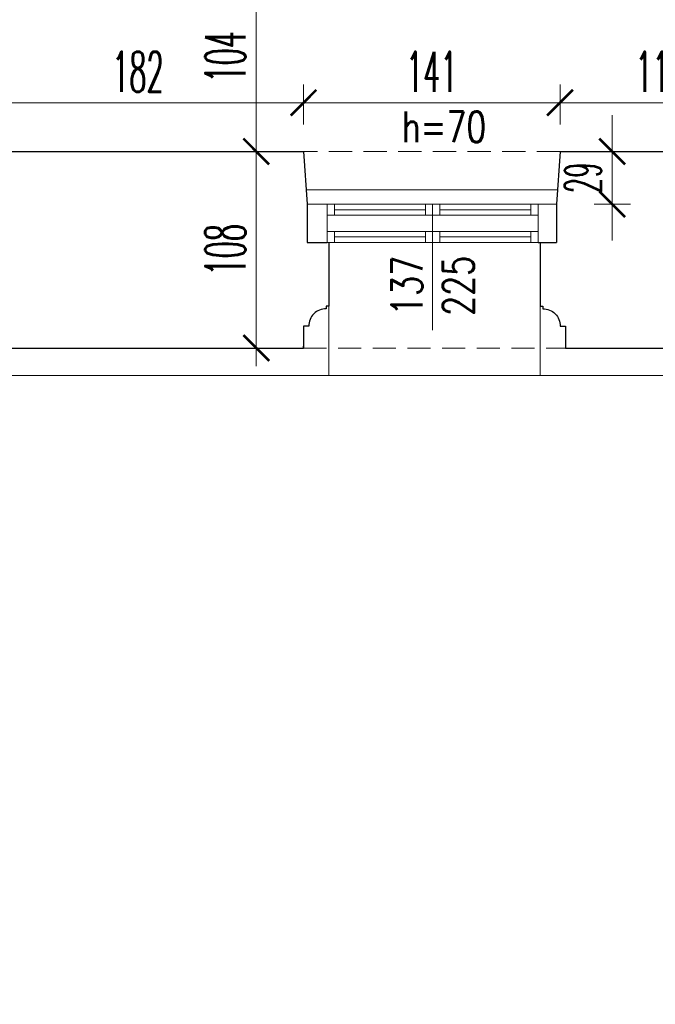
# Model space of a CAD drawing. Header units: millimetres. Extents: x -5207 to 173417, y -28809 to -6400.
# Tile 236 of 256: x 10336 to 10686, y -13309 to -12768. Entities that reach past the tile are written whole.
import ezdxf

# ---------------------------------------------------------------- set-up
doc = ezdxf.new("R2010")
doc.units = ezdxf.units.MM
doc.linetypes.add('HIDDEN', pattern=[9.525, 6.35, -3.175])
for name, color, linetype, lineweight in [('m_cienka', 6, 'Continuous', 5), ('m_stolarka', 52, 'Continuous', 9), ('m_tekst', 7, 'Continuous', 13), ('m_wymiary', 1, 'Continuous', 9), ('m_ściany', 90, 'Continuous', 30)]:
    doc.layers.add(name, color=color, linetype=linetype, lineweight=lineweight)
doc.styles.add('styl1', font='simplex.shx', dxfattribs={"width": 0.75})
doc.styles.add('WYM', font='simplex.shx', dxfattribs={"width": 0.5})
doc.dimstyles.new('ZOL_3DPROJEKT100', dxfattribs={"dimscale": 2, "dimtxt": 10, "dimasz": 5, "dimexe": 0, "dimexo": 0, "dimgap": 3, "dimtad": 1, "dimdec": 1, "dimrnd": 0.5, "dimdsep": 46, "dimtxsty": 'WYM', "dimblk1": 'YARA', "dimblk2": 'YARA', "dimsah": 1, "dimcen": 1.2, "dimdle": 6, "dimclrd": 1, "dimclre": 250, "dimclrt": 7, "dimadec": 1, "dimazin": 0, "dimtfac": 1, "dimtdec": 1, "dimtix": 1, "dimtmove": 2, "dimatfit": 3, "dimldrblk": 'WW', "dimfxl": 1, "dimfxlon": 1, "dimtolj": 1, "dimtzin": 0, "dimlwd": -1, "dimlwe": 0, "dimarcsym": 0})

# ---------------------------------------------------------------- blocks, each defined once
blk = doc.blocks.new('DIMTICK')
for p, q in [((0, 1), (0, -1)), ((-1, 0), (1, 0))]:
    blk.add_line(p, q)
at = {"const_width": 0.141}
blk.add_lwpolyline([(0.707, 0.707), (-0.707, -0.707)], dxfattribs=at)
blk = doc.blocks.new('YARA')
at = {"layer": 'm_wymiary'}
blk.add_blockref('DIMTICK', (0, 0), dxfattribs=at)
blk = doc.blocks.new('*D4445')
at = {"layer": 'Defpoints', "color": 0, "ltscale": 2, "transparency": 16777216}
for p in [(10309.45, -12948.27), (10492.45, -12948.27), (10492.45, -13610.98)]:
    blk.add_point(p, dxfattribs=at)
at = {"layer": 'm_wymiary', "color": 250, "linetype": 'HIDDEN', "lineweight": 0, "ltscale": 2, "transparency": 16777216}
for p, q in [((10309.45, -13598.98), (10309.45, -13610.98)), ((10492.45, -13598.98), (10492.45, -13610.98))]:
    blk.add_line(p, q, dxfattribs=at)
at = {"layer": 'm_wymiary', "color": 1, "ltscale": 2, "transparency": 16777216}
blk.add_line((10319.45, -13610.98), (10482.45, -13610.98), dxfattribs=at)
at = {"layer": 'm_wymiary', "color": 1, "ltscale": 2, "transparency": 16777216, "xscale": 10, "yscale": 10, "zscale": 10, "rotation": 180}
blk.add_blockref('YARA', (10309.45, -13610.98), dxfattribs=at)
at = {"layer": 'm_wymiary', "color": 1, "ltscale": 2, "transparency": 16777216, "xscale": 10, "yscale": 10, "zscale": 10}
blk.add_blockref('YARA', (10492.45, -13610.98), dxfattribs=at)
at = {"layer": 'm_wymiary', "color": 7, "ltscale": 2, "transparency": 16777216, "insert": (10400.95, -13593.98), "char_height": 22, "attachment_point": 5, "style": 'WYM'}
blk.add_mtext('\\A1;183', dxfattribs=at)
blk = doc.blocks.new('WW')
at = {"ltscale": 2}
for p, q in [((3, 3), (-3, -3)), ((0, -3), (0, 3)), ((-6.31, 0), (6.1, 0))]:
    blk.add_line(p, q, dxfattribs=at)
blk = doc.blocks.new('*D4446')
at = {"layer": 'Defpoints', "color": 0, "ltscale": 2, "transparency": 16777216}
for p in [(10506.45, -12913.54), (10492.45, -12948.27), (10506.45, -13610.98)]:
    blk.add_point(p, dxfattribs=at)
at = {"layer": 'm_wymiary', "color": 250, "linetype": 'HIDDEN', "lineweight": 0, "ltscale": 2, "transparency": 16777216}
for p, q in [((10492.45, -13598.98), (10492.45, -13610.98)), ((10506.45, -13598.98), (10506.45, -13610.98))]:
    blk.add_line(p, q, dxfattribs=at)
at = {"layer": 'm_wymiary', "color": 1, "ltscale": 2, "transparency": 16777216}
for p, q in [((10482.45, -13610.98), (10472.45, -13610.98)), ((10492.45, -13610.98), (10506.45, -13610.98)), ((10516.45, -13610.98), (10526.45, -13610.98))]:
    blk.add_line(p, q, dxfattribs=at)
at = {"layer": 'm_wymiary', "color": 1, "ltscale": 2, "transparency": 16777216, "xscale": 10, "yscale": 10, "zscale": 10}
blk.add_blockref('YARA', (10492.45, -13610.98), dxfattribs=at)
at = {"layer": 'm_wymiary', "color": 1, "ltscale": 2, "transparency": 16777216, "xscale": 10, "yscale": 10, "zscale": 10, "rotation": 180}
blk.add_blockref('YARA', (10506.45, -13610.98), dxfattribs=at)
at = {"layer": 'm_wymiary', "color": 7, "ltscale": 2, "transparency": 16777216, "insert": (10499.45, -13593.98), "char_height": 22, "attachment_point": 5, "style": 'WYM'}
blk.add_mtext('\\A1;14', dxfattribs=at)
blk = doc.blocks.new('*D4447')
at = {"layer": 'Defpoints', "color": 0, "ltscale": 2, "transparency": 16777216}
for p in [(10506.45, -12913.54), (10622.45, -12913.54), (10622.45, -13610.98)]:
    blk.add_point(p, dxfattribs=at)
at = {"layer": 'm_wymiary', "color": 250, "linetype": 'HIDDEN', "lineweight": 0, "ltscale": 2, "transparency": 16777216}
for p, q in [((10506.45, -13598.98), (10506.45, -13610.98)), ((10622.45, -13598.98), (10622.45, -13610.98))]:
    blk.add_line(p, q, dxfattribs=at)
at = {"layer": 'm_wymiary', "color": 1, "ltscale": 2, "transparency": 16777216}
blk.add_line((10516.45, -13610.98), (10612.45, -13610.98), dxfattribs=at)
at = {"layer": 'm_wymiary', "color": 1, "ltscale": 2, "transparency": 16777216, "xscale": 10, "yscale": 10, "zscale": 10, "rotation": 180}
blk.add_blockref('YARA', (10506.45, -13610.98), dxfattribs=at)
at = {"layer": 'm_wymiary', "color": 1, "ltscale": 2, "transparency": 16777216, "xscale": 10, "yscale": 10, "zscale": 10}
blk.add_blockref('YARA', (10622.45, -13610.98), dxfattribs=at)
at = {"layer": 'm_wymiary', "color": 7, "ltscale": 2, "transparency": 16777216, "insert": (10564.45, -13593.98), "char_height": 22, "attachment_point": 5, "style": 'WYM'}
blk.add_mtext('\\A1;116', dxfattribs=at)
blk = doc.blocks.new('*D4448')
at = {"layer": 'Defpoints', "color": 0, "ltscale": 2, "transparency": 16777216}
for p in [(10622.45, -12913.54), (10636.45, -12948.27), (10636.45, -13610.98)]:
    blk.add_point(p, dxfattribs=at)
at = {"layer": 'm_wymiary', "color": 250, "linetype": 'HIDDEN', "lineweight": 0, "ltscale": 2, "transparency": 16777216}
for p, q in [((10622.45, -13598.98), (10622.45, -13610.98)), ((10636.45, -13598.98), (10636.45, -13610.98))]:
    blk.add_line(p, q, dxfattribs=at)
at = {"layer": 'm_wymiary', "color": 1, "ltscale": 2, "transparency": 16777216}
for p, q in [((10612.45, -13610.98), (10602.45, -13610.98)), ((10622.45, -13610.98), (10636.45, -13610.98)), ((10646.45, -13610.98), (10656.45, -13610.98))]:
    blk.add_line(p, q, dxfattribs=at)
at = {"layer": 'm_wymiary', "color": 1, "ltscale": 2, "transparency": 16777216, "xscale": 10, "yscale": 10, "zscale": 10}
blk.add_blockref('YARA', (10622.45, -13610.98), dxfattribs=at)
at = {"layer": 'm_wymiary', "color": 1, "ltscale": 2, "transparency": 16777216, "xscale": 10, "yscale": 10, "zscale": 10, "rotation": 180}
blk.add_blockref('YARA', (10636.45, -13610.98), dxfattribs=at)
at = {"layer": 'm_wymiary', "color": 7, "ltscale": 2, "transparency": 16777216, "insert": (10629.45, -13593.98), "char_height": 22, "attachment_point": 5, "style": 'WYM'}
blk.add_mtext('\\A1;14', dxfattribs=at)
blk = doc.blocks.new('*D4449')
at = {"layer": 'Defpoints', "color": 0, "ltscale": 2, "transparency": 16777216}
for p in [(10636.45, -12948.27), (10818.45, -12948.27), (10818.45, -13610.98)]:
    blk.add_point(p, dxfattribs=at)
at = {"layer": 'm_wymiary', "color": 250, "linetype": 'HIDDEN', "lineweight": 0, "ltscale": 2, "transparency": 16777216}
for p, q in [((10636.45, -13598.98), (10636.45, -13610.98)), ((10818.45, -13598.98), (10818.45, -13610.98))]:
    blk.add_line(p, q, dxfattribs=at)
at = {"layer": 'm_wymiary', "color": 1, "ltscale": 2, "transparency": 16777216}
blk.add_line((10646.45, -13610.98), (10808.45, -13610.98), dxfattribs=at)
at = {"layer": 'm_wymiary', "color": 1, "ltscale": 2, "transparency": 16777216, "xscale": 10, "yscale": 10, "zscale": 10, "rotation": 180}
blk.add_blockref('YARA', (10636.45, -13610.98), dxfattribs=at)
at = {"layer": 'm_wymiary', "color": 1, "ltscale": 2, "transparency": 16777216, "xscale": 10, "yscale": 10, "zscale": 10}
blk.add_blockref('YARA', (10818.45, -13610.98), dxfattribs=at)
at = {"layer": 'm_wymiary', "color": 7, "ltscale": 2, "transparency": 16777216, "insert": (10727.45, -13593.98), "char_height": 22, "attachment_point": 5, "style": 'WYM'}
blk.add_mtext('\\A1;182', dxfattribs=at)
blk = doc.blocks.new('*D4515')
at = {"layer": 'Defpoints', "color": 0, "ltscale": 2, "transparency": 16777216}
for p in [(11753.45, -13268.27), (10059.45, -13404.27), (11753.45, -13660.98)]:
    blk.add_point(p, dxfattribs=at)
at = {"layer": 'm_wymiary', "color": 250, "linetype": 'HIDDEN', "lineweight": 0, "ltscale": 2, "transparency": 16777216}
for p, q in [((10059.45, -13648.98), (10059.45, -13660.98)), ((11753.45, -13648.98), (11753.45, -13660.98))]:
    blk.add_line(p, q, dxfattribs=at)
at = {"layer": 'm_wymiary', "color": 1, "ltscale": 2, "transparency": 16777216}
blk.add_line((10069.45, -13660.98), (11743.45, -13660.98), dxfattribs=at)
at = {"layer": 'm_wymiary', "color": 1, "ltscale": 2, "transparency": 16777216, "xscale": 10, "yscale": 10, "zscale": 10, "rotation": 180}
blk.add_blockref('YARA', (10059.45, -13660.98), dxfattribs=at)
at = {"layer": 'm_wymiary', "color": 1, "ltscale": 2, "transparency": 16777216, "xscale": 10, "yscale": 10, "zscale": 10}
blk.add_blockref('YARA', (11753.45, -13660.98), dxfattribs=at)
at = {"layer": 'm_wymiary', "color": 7, "ltscale": 2, "transparency": 16777216, "insert": (10906.45, -13643.98), "char_height": 22, "attachment_point": 5, "style": 'WYM'}
blk.add_mtext('\\A1;1694', dxfattribs=at)
blk = doc.blocks.new('*D4520')
at = {"layer": 'Defpoints', "color": 0, "ltscale": 2, "transparency": 16777216}
for p in [(8808.45, -11811.8), (15193.45, -11811.8), (15193.45, -13710.98)]:
    blk.add_point(p, dxfattribs=at)
at = {"layer": 'm_wymiary', "color": 250, "linetype": 'HIDDEN', "lineweight": 0, "ltscale": 2, "transparency": 16777216}
for p, q in [((8808.45, -13698.98), (8808.45, -13710.98)), ((15193.45, -13698.98), (15193.45, -13710.98))]:
    blk.add_line(p, q, dxfattribs=at)
at = {"layer": 'm_wymiary', "color": 1, "ltscale": 2, "transparency": 16777216}
blk.add_line((8818.45, -13710.98), (15183.45, -13710.98), dxfattribs=at)
at = {"layer": 'm_wymiary', "color": 1, "ltscale": 2, "transparency": 16777216, "xscale": 10, "yscale": 10, "zscale": 10, "rotation": 180}
blk.add_blockref('YARA', (8808.45, -13710.98), dxfattribs=at)
at = {"layer": 'm_wymiary', "color": 1, "ltscale": 2, "transparency": 16777216, "xscale": 10, "yscale": 10, "zscale": 10}
blk.add_blockref('YARA', (15193.45, -13710.98), dxfattribs=at)
at = {"layer": 'm_wymiary', "color": 7, "ltscale": 2, "transparency": 16777216, "insert": (12000.95, -13693.98), "char_height": 22, "attachment_point": 5, "style": 'WYM'}
blk.add_mtext('\\A1;6385', dxfattribs=at)
blk = doc.blocks.new('*D4831')
at = {"layer": 'Defpoints', "color": 0, "ltscale": 2, "transparency": 16777216}
for p in [(10633.45, -12813.5), (10633.45, -12840.27), (10744.45, -12841.27)]:
    blk.add_point(p, dxfattribs=at)
at = {"layer": 'm_wymiary', "color": 250, "linetype": 'HIDDEN', "lineweight": 0, "ltscale": 2, "transparency": 16777216}
for p, q in [((10633.45, -12825.5), (10633.45, -12813.5)), ((10744.45, -12825.5), (10744.45, -12813.5))]:
    blk.add_line(p, q, dxfattribs=at)
at = {"layer": 'm_wymiary', "color": 1, "ltscale": 2, "transparency": 16777216}
blk.add_line((10734.45, -12813.5), (10643.45, -12813.5), dxfattribs=at)
at = {"layer": 'm_wymiary', "color": 1, "ltscale": 2, "transparency": 16777216, "xscale": 10, "yscale": 10, "zscale": 10, "rotation": 180}
blk.add_blockref('YARA', (10633.45, -12813.5), dxfattribs=at)
at = {"layer": 'm_wymiary', "color": 1, "ltscale": 2, "transparency": 16777216, "xscale": 10, "yscale": 10, "zscale": 10}
blk.add_blockref('YARA', (10744.45, -12813.5), dxfattribs=at)
at = {"layer": 'm_wymiary', "color": 7, "ltscale": 2, "transparency": 16777216, "insert": (10688.95, -12796.5), "char_height": 22, "attachment_point": 5, "style": 'WYM'}
blk.add_mtext('\\A1;111', dxfattribs=at)
blk = doc.blocks.new('*D4832')
at = {"layer": 'Defpoints', "color": 0, "ltscale": 2, "transparency": 16777216}
for p in [(10492.45, -12813.5), (10492.45, -12840.27), (10633.45, -12840.27)]:
    blk.add_point(p, dxfattribs=at)
at = {"layer": 'm_wymiary', "color": 250, "linetype": 'HIDDEN', "lineweight": 0, "ltscale": 2, "transparency": 16777216}
for p, q in [((10492.45, -12825.5), (10492.45, -12813.5)), ((10633.45, -12825.5), (10633.45, -12813.5))]:
    blk.add_line(p, q, dxfattribs=at)
at = {"layer": 'm_wymiary', "color": 1, "ltscale": 2, "transparency": 16777216}
blk.add_line((10623.45, -12813.5), (10502.45, -12813.5), dxfattribs=at)
at = {"layer": 'm_wymiary', "color": 1, "ltscale": 2, "transparency": 16777216, "xscale": 10, "yscale": 10, "zscale": 10, "rotation": 180}
blk.add_blockref('YARA', (10492.45, -12813.5), dxfattribs=at)
at = {"layer": 'm_wymiary', "color": 1, "ltscale": 2, "transparency": 16777216, "xscale": 10, "yscale": 10, "zscale": 10}
blk.add_blockref('YARA', (10633.45, -12813.5), dxfattribs=at)
at = {"layer": 'm_wymiary', "color": 7, "ltscale": 2, "transparency": 16777216, "insert": (10562.95, -12796.5), "char_height": 22, "attachment_point": 5, "style": 'WYM'}
blk.add_mtext('\\A1;141', dxfattribs=at)
blk = doc.blocks.new('*D4833')
at = {"layer": 'Defpoints', "color": 0, "ltscale": 2, "transparency": 16777216}
for p in [(10310.45, -12813.5), (10310.45, -12840.27), (10492.45, -12840.27)]:
    blk.add_point(p, dxfattribs=at)
at = {"layer": 'm_wymiary', "color": 250, "linetype": 'HIDDEN', "lineweight": 0, "ltscale": 2, "transparency": 16777216}
for p, q in [((10310.45, -12825.5), (10310.45, -12813.5)), ((10492.45, -12825.5), (10492.45, -12813.5))]:
    blk.add_line(p, q, dxfattribs=at)
at = {"layer": 'm_wymiary', "color": 1, "ltscale": 2, "transparency": 16777216}
blk.add_line((10482.45, -12813.5), (10320.45, -12813.5), dxfattribs=at)
at = {"layer": 'm_wymiary', "color": 1, "ltscale": 2, "transparency": 16777216, "xscale": 10, "yscale": 10, "zscale": 10, "rotation": 180}
blk.add_blockref('YARA', (10310.45, -12813.5), dxfattribs=at)
at = {"layer": 'm_wymiary', "color": 1, "ltscale": 2, "transparency": 16777216, "xscale": 10, "yscale": 10, "zscale": 10}
blk.add_blockref('YARA', (10492.45, -12813.5), dxfattribs=at)
at = {"layer": 'm_wymiary', "color": 7, "ltscale": 2, "transparency": 16777216, "insert": (10401.45, -12796.5), "char_height": 22, "attachment_point": 5, "style": 'WYM'}
blk.add_mtext('\\A1;182', dxfattribs=at)
blk = doc.blocks.new('*D4674')
at = {"layer": 'Defpoints', "color": 0, "ltscale": 2, "transparency": 16777216}
for p in [(10348.45, -12736.27), (10466.5, -12840.27), (10475.87, -12840.27)]:
    blk.add_point(p, dxfattribs=at)
at = {"layer": 'm_wymiary', "color": 250, "linetype": 'HIDDEN', "lineweight": 0, "ltscale": 2, "transparency": 16777216}
for p, q in [((10454.5, -12736.27), (10466.5, -12736.27)), ((10475.87, -12840.27), (10466.5, -12840.27))]:
    blk.add_line(p, q, dxfattribs=at)
at = {"layer": 'm_wymiary', "color": 1, "ltscale": 2, "transparency": 16777216}
blk.add_line((10466.5, -12746.27), (10466.5, -12830.27), dxfattribs=at)
at = {"layer": 'm_wymiary', "color": 1, "ltscale": 2, "transparency": 16777216, "xscale": 10, "yscale": 10, "zscale": 10}
for p, rotation in [((10466.5, -12736.27), 90), ((10466.5, -12840.27), 270)]:
    blk.add_blockref('YARA', p, dxfattribs=dict(at, rotation=rotation))
at = {"layer": 'm_wymiary', "color": 7, "ltscale": 2, "transparency": 16777216, "insert": (10449.5, -12788.27), "char_height": 22, "attachment_point": 5, "rotation": 90, "style": 'WYM'}
blk.add_mtext('\\A1;104', dxfattribs=at)
blk = doc.blocks.new('*D4675')
at = {"layer": 'Defpoints', "color": 0, "ltscale": 2, "transparency": 16777216}
for p in [(10475.87, -12840.27), (10456.34, -12948.27), (10466.5, -12948.27)]:
    blk.add_point(p, dxfattribs=at)
at = {"layer": 'm_wymiary', "color": 250, "linetype": 'HIDDEN', "lineweight": 0, "ltscale": 2, "transparency": 16777216}
for p, q in [((10475.87, -12840.27), (10466.5, -12840.27)), ((10456.34, -12948.27), (10466.5, -12948.27))]:
    blk.add_line(p, q, dxfattribs=at)
at = {"layer": 'm_wymiary', "color": 1, "ltscale": 2, "transparency": 16777216}
blk.add_line((10466.5, -12850.27), (10466.5, -12938.27), dxfattribs=at)
at = {"layer": 'm_wymiary', "color": 1, "ltscale": 2, "transparency": 16777216, "xscale": 10, "yscale": 10, "zscale": 10}
for p, rotation in [((10466.5, -12840.27), 90), ((10466.5, -12948.27), 270)]:
    blk.add_blockref('YARA', p, dxfattribs=dict(at, rotation=rotation))
at = {"layer": 'm_wymiary', "color": 7, "ltscale": 2, "transparency": 16777216, "insert": (10449.5, -12894.27), "char_height": 22, "attachment_point": 5, "rotation": 90, "style": 'WYM'}
blk.add_mtext('\\A1;108', dxfattribs=at)
blk = doc.blocks.new('*D5326')
at = {"layer": 'Defpoints', "color": 0, "transparency": 16777216}
for p in [(10633.45, -12840.27), (10631.45, -12869.27), (10662.13, -12869.27)]:
    blk.add_point(p, dxfattribs=at)
at = {"layer": 'm_wymiary', "color": 1, "transparency": 16777216}
for p, q in [((10662.13, -12830.27), (10662.13, -12820.27)), ((10662.13, -12840.27), (10662.13, -12869.27)), ((10662.13, -12879.27), (10662.13, -12889.27))]:
    blk.add_line(p, q, dxfattribs=at)
at = {"layer": 'm_wymiary', "color": 250, "linetype": 'HIDDEN', "lineweight": 0, "transparency": 16777216}
for p, q in [((10660.13, -12840.27), (10662.13, -12840.27)), ((10660.13, -12869.27), (10662.13, -12869.27))]:
    blk.add_line(p, q, dxfattribs=at)
at = {"layer": 'm_wymiary', "color": 1, "transparency": 16777216, "xscale": 10, "yscale": 10, "zscale": 10}
for p, rotation in [((10662.13, -12840.27), 270), ((10662.13, -12869.27), 90)]:
    blk.add_blockref('YARA', p, dxfattribs=dict(at, rotation=rotation))
at = {"layer": 'm_wymiary', "color": 7, "transparency": 16777216, "insert": (10646.13, -12854.77), "char_height": 20, "attachment_point": 5, "rotation": 90, "style": 'WYM'}
blk.add_mtext('\\A1;29', dxfattribs=at)

msp = doc.modelspace()

# ---------------------------------------------------------------- linework, layer by layer
at = {"layer": 'm_cienka', "linetype": 'HIDDEN', "ltscale": 2}
for p, q in [((10633.447, -12840.2708), (10492.447, -12840.2708)), ((10492.447, -12948.2708), (10636.447, -12948.2708))]:
    msp.add_line(p, q, dxfattribs=at)
at = {"layer": 'm_cienka', "ltscale": 2}
for p, q in [((10632.0184, -12861.2708), (10493.8953, -12861.2708)), ((10506.447, -12925.2708), (10506.447, -12963.2708)), ((10622.447, -12925.2708), (10622.447, -12963.2708))]:
    msp.add_line(p, q, dxfattribs=at)
at = {"layer": 'm_cienka', "ltscale": 3}
msp.add_line((10563.447, -12869.2708), (10563.447, -12938.4895), dxfattribs=at)
at = {"layer": 'm_cienka', "ltscale": 2}
msp.add_lwpolyline([(11884.447, -13268.2708), (11884.447, -13283.2708), (11738.447, -13283.2708), (11738.447, -13005.2708), (11710.447, -13005.2708), (11710.447, -12963.2708), (10295.447, -12963.2708)], dxfattribs=at)
at = {"layer": 'm_stolarka', "ltscale": 2}
for p, q in [((10494.447, -12869.2708), (10631.447, -12869.2708)), ((10505.447, -12869.2708), (10505.447, -12890.2708)), ((10509.447, -12869.2708), (10509.447, -12875.2708)), ((10559.447, -12872.2708), (10509.447, -12872.2708)), ((10559.447, -12869.2708), (10559.447, -12875.2708)), ((10563.447, -12869.2708), (10563.447, -12875.2708)), ((10567.447, -12869.2708), (10567.447, -12875.2708)), ((10617.447, -12872.2708), (10567.447, -12872.2708)), ((10617.447, -12869.2708), (10617.447, -12875.2708)), ((10621.447, -12869.2708), (10621.447, -12890.2708)), ((10505.447, -12875.2708), (10621.447, -12875.2708)), ((10505.447, -12884.2708), (10621.447, -12884.2708)), ((10509.447, -12884.2708), (10509.447, -12890.2708)), ((10559.447, -12884.2708), (10559.447, -12890.2708)), ((10563.447, -12884.2708), (10563.447, -12890.2708)), ((10567.447, -12884.2708), (10567.447, -12890.2708)), ((10617.447, -12884.2708), (10617.447, -12890.2708)), ((10559.447, -12887.2708), (10509.447, -12887.2708)), ((10617.447, -12887.2708), (10567.447, -12887.2708)), ((10494.447, -12890.2708), (10631.447, -12890.2708))]:
    msp.add_line(p, q, dxfattribs=at)
at = {"layer": 'm_ściany', "ltscale": 2}
for p, q in [((10310.447, -12840.2708), (10492.447, -12840.2708)), ((10492.447, -12840.2708), (10494.447, -12869.2708)), ((10633.447, -12840.2708), (10631.447, -12869.2708)), ((10633.447, -12840.2708), (10744.447, -12840.2708)), ((10494.447, -12869.2708), (10494.447, -12890.2708)), ((10631.447, -12869.2708), (10631.447, -12890.2708)), ((10494.447, -12890.2708), (10505.447, -12890.2708)), ((10506.447, -12890.2708), (10506.447, -12925.2708)), ((10621.447, -12890.2708), (10631.447, -12890.2708)), ((10622.447, -12890.2708), (10622.447, -12925.2708)), ((10309.447, -12948.2708), (10492.447, -12948.2708))]:
    msp.add_line(p, q, dxfattribs=at)
for points in [[(10506.447, -12925.2708), (10504.947, -12925.2708), (10504.947, -12926.7708, 0.44009543), (10495.447, -12936.2708), (10492.447, -12936.2708), (10492.447, -12948.2708), (10492.447, -12947.2004)], [(10622.447, -12925.2708), (10623.947, -12925.2708), (10623.947, -12926.7708, -0.44009543), (10633.447, -12936.2708), (10636.447, -12936.2708), (10636.447, -12948.2708), (10818.4469, -12948.2708)]]:
    msp.add_lwpolyline(points, format="xyb", dxfattribs=at)

# ---------------------------------------------------------------- texts
at = {"layer": 'm_tekst', "ltscale": 3, "insert": (10569.6988, -12826.7528), "char_height": 17, "attachment_point": 5, "style": 'styl1'}
msp.add_mtext_dynamic_manual_height_columns('h=70', width=67.251705, gutter_width=350, heights=[0], dxfattribs=at)
at = {"layer": 'm_tekst', "ltscale": 3, "insert": (10563.447, -12914.0923), "char_height": 17, "attachment_point": 5, "rotation": 90, "style": 'styl1'}
msp.add_mtext_dynamic_manual_height_columns('137\\P225', width=67.251705, gutter_width=350, heights=[0], dxfattribs=at)

# ---------------------------------------------------------------- dimensions: what is measured, and where the dimension line sits
at = {"layer": 'm_wymiary', "ltscale": 2}
for base, p1, p2, picture, middle in [((15193.447, -13710.9816), (8808.447, -11811.8005), (15193.447, -11811.8005), '*D4520', (12000.947, -13693.9816)), ((10310.447, -12813.4968), (10492.447, -12840.2708), (10310.447, -12840.2708), '*D4833', (10401.447, -12796.4968)), ((10492.447, -12813.4968), (10633.447, -12840.2708), (10492.447, -12840.2708), '*D4832', (10562.947, -12796.4968)), ((10633.447, -12813.4968), (10744.447, -12841.2708), (10633.447, -12840.2708), '*D4831', (10688.947, -12796.4968)), ((10506.447, -13610.9816), (10492.447, -12948.2708), (10506.447, -12913.5436), '*D4446', (10499.447, -13593.9816)), ((10622.447, -13610.9816), (10506.447, -12913.5436), (10622.447, -12913.5436), '*D4447', (10564.447, -13593.9816)), ((10636.447, -13610.9816), (10622.447, -12913.5436), (10636.447, -12948.2708), '*D4448', (10629.447, -13593.9816)), ((10492.447, -13610.9816), (10309.447, -12948.2708), (10492.447, -12948.2708), '*D4445', (10400.947, -13593.9816)), ((10818.4469, -13610.9816), (10636.447, -12948.2708), (10818.4469, -12948.2708), '*D4449', (10727.447, -13593.9816)), ((11753.447, -13660.9816), (10059.447, -13404.2708), (11753.447, -13268.2708), '*D4515', (10906.447, -13643.9816))]:
    dim = msp.add_linear_dim(base=base, p1=p1, p2=p2, dimstyle='ZOL_3DPROJEKT100', override={"dimtxt": 11, "dimfxl": 6}, dxfattribs=at)
    dim.commit()
    dim.dimension.update_dxf_attribs({"geometry": picture, "text_midpoint": middle})
for base, p1, p2, picture, middle in [((10466.4966, -12840.2708), (10348.447, -12736.2708), (10475.8669, -12840.2708), '*D4674', (10449.4966, -12788.2708)), ((10466.4966, -12948.2708), (10475.8669, -12840.2708), (10456.3356, -12948.2708), '*D4675', (10449.4966, -12894.2708))]:
    dim = msp.add_linear_dim(base=base, p1=p1, p2=p2, angle=90, dimstyle='ZOL_3DPROJEKT100', override={"dimtxt": 11, "dimfxl": 6}, dxfattribs=at)
    dim.commit()
    dim.dimension.update_dxf_attribs({"geometry": picture, "text_midpoint": middle})
at = {"layer": 'm_wymiary'}
dim = msp.add_linear_dim(base=(10662.1316, -12869.2708), p1=(10633.447, -12840.2708), p2=(10631.447, -12869.2708), angle=90, dimstyle='ZOL_3DPROJEKT100', dxfattribs=at)
dim.commit()
dim.dimension.update_dxf_attribs({"geometry": '*D5326', "text_midpoint": (10646.1316, -12854.7708)})

doc.saveas('drawing.dxf')
